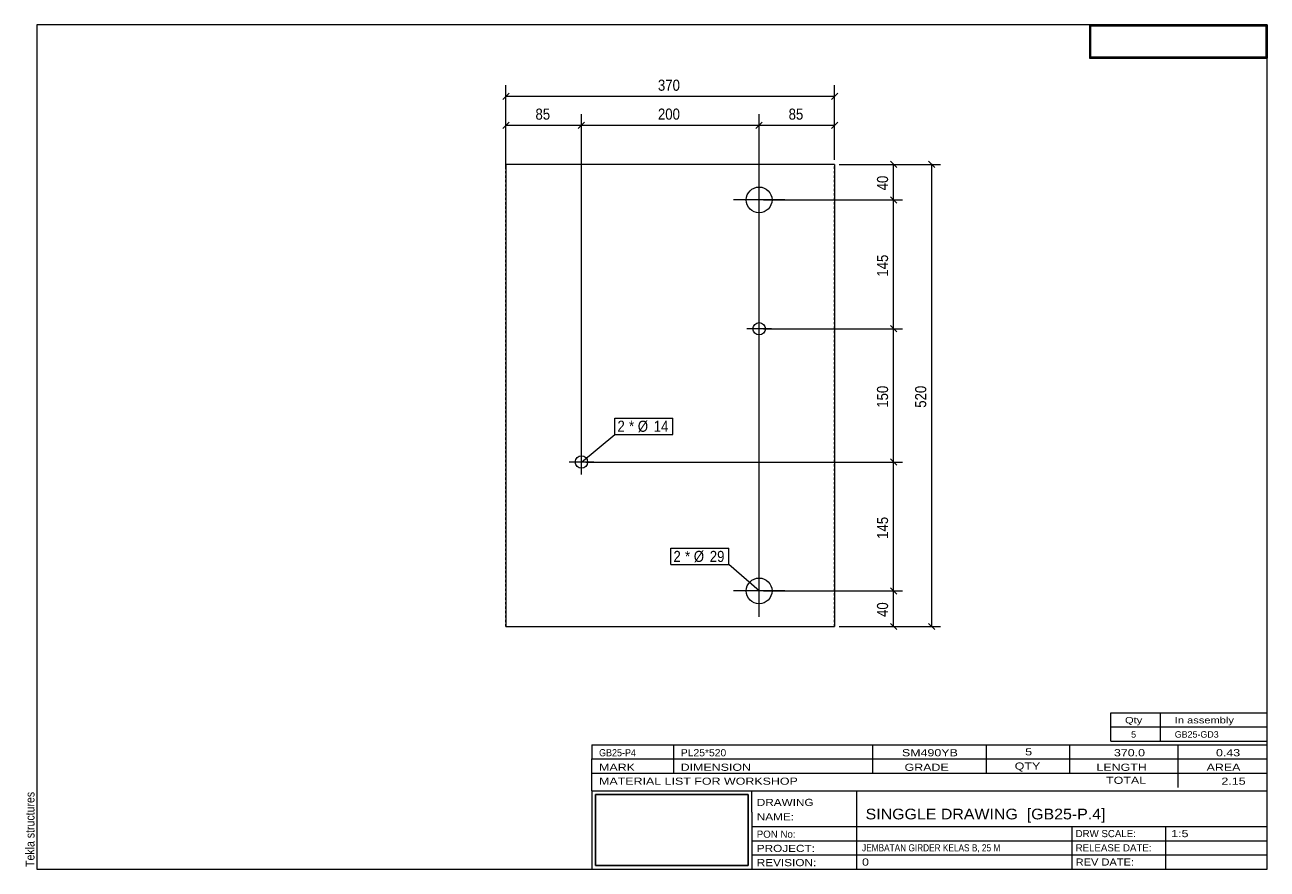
# Model space of a CAD drawing. Header units: millimetres. Extents: x 2 to 282, y 5 to 195.
import ezdxf

# ---------------------------------------------------------------- set-up
doc = ezdxf.new("R2010")
doc.units = ezdxf.units.MM
doc.linetypes.add('XKITLINE00', pattern=[0])
doc.linetypes.add('XKITLINE04', pattern=[3, 0.5, -0.5, 0.5, -0.5, 0.5, -0.5])
for name, color, linetype, lineweight in [('Bolt', 7, 'Continuous', 0), ('BoltMark', 3, 'Continuous', 0), ('DrawingSheet', 5, 'Continuous', 0), ('OtherObjectType', 1, 'Continuous', 0), ('Part', 2, 'Continuous', 0), ('Z-DIMENSIONS', 1, 'Continuous', 0)]:
    doc.layers.add(name, color=color, linetype=linetype, lineweight=lineweight)
doc.styles.add('ARIAL', font='ARIAL.TTF')
doc.styles.add('ARIAL_NARROW', font='ARIALN.TTF')
picture_1 = doc.add_image_def('image1.jpg', size_in_pixel=(1304, 175))
picture_2 = doc.add_image_def('image2.jpg', size_in_pixel=(188, 71))

# ---------------------------------------------------------------- blocks, each defined once
blk = doc.blocks.new('*A1')
at = {"layer": 'Bolt', "linetype": 'XKITLINE00', "lineweight": 0}
for p, q in [((167.63, 123.81), (167.63, 129.41)), ((170.43, 126.61), (164.83, 126.61)), ((127.63, 93.81), (127.63, 99.41)), ((130.43, 96.61), (124.83, 96.61))]:
    blk.add_line(p, q, dxfattribs=at)
for centre in [(167.63, 126.61), (127.63, 96.61)]:
    blk.add_circle(centre, 1.4, dxfattribs=at)
blk = doc.blocks.new('*A2')
at = {"layer": 'Bolt', "linetype": 'XKITLINE00', "lineweight": 0}
for p, q in [((167.63, 149.81), (167.63, 161.41)), ((173.43, 155.61), (161.83, 155.61)), ((167.63, 61.81), (167.63, 73.41)), ((173.43, 67.61), (161.83, 67.61))]:
    blk.add_line(p, q, dxfattribs=at)
for centre in [(167.63, 155.61), (167.63, 67.61)]:
    blk.add_circle(centre, 2.9, dxfattribs=at)
blk = doc.blocks.new('*A3')
at = {"layer": 'Part', "linetype": 'XKITLINE00', "lineweight": 0}
for p, q in [((184.63, 163.61), (110.63, 163.61)), ((110.63, 163.61), (110.63, 59.61)), ((184.63, 163.61), (184.63, 59.61)), ((110.63, 59.61), (184.63, 59.61))]:
    blk.add_line(p, q, dxfattribs=at)
at = {"layer": 'Part', "linetype": 'XKITLINE04', "lineweight": 0}
for p, q in [((110.63, 59.61), (110.63, 163.61)), ((184.63, 59.61), (184.63, 163.61))]:
    blk.add_line(p, q, dxfattribs=at)
blk = doc.blocks.new('*A4')
at = {"layer": 'DrawingSheet', "linetype": 'XKITLINE00', "lineweight": 0}
for p, q in [((282, 195), (5, 195)), ((5, 195), (5, 5)), ((282, 5), (282, 195)), ((5, 5), (282, 5))]:
    blk.add_line(p, q, dxfattribs=at)
at = {"layer": 'DrawingSheet', "style": 'ARIAL', "width": 0.85}
blk.add_text('Tekla structures', height=2, rotation=90, dxfattribs=at).set_placement((4.5, 5.5))
blk = doc.blocks.new('*A5')
at = {"layer": 'OtherObjectType', "linetype": 'XKITLINE00', "lineweight": 0}
for p, q in [((242, 195), (282, 195)), ((242, 195), (242, 187.5)), ((282, 195), (282, 187.5)), ((242, 187.5), (282, 187.5))]:
    blk.add_line(p, q, dxfattribs=at)
image = blk.add_image(picture_1, insert=(242.25, 187.75), size_in_units=(39.5, 7))
blk = doc.blocks.new('*A6')
at = {"layer": 'OtherObjectType', "linetype": 'XKITLINE00', "lineweight": 0}
for p, q in [((246.8, 37), (246.8, 40.2)), ((246.8, 40.2), (282, 40.2)), ((258, 37), (258, 40.2)), ((282, 37), (282, 40.2)), ((246.8, 37), (282, 37)), ((246.8, 33.8), (246.8, 37)), ((258, 33.8), (258, 37)), ((282, 33.8), (282, 37)), ((246.8, 33.8), (282, 33.8))]:
    blk.add_line(p, q, dxfattribs=at)
at = {"layer": 'OtherObjectType', "style": 'ARIAL_NARROW'}
for s, width, p in [('Qty', 1.513248, (250, 37.8)), ('In assembly', 1.513248, (261.2, 37.8)), ('5', 1.211571, (251.38, 34.6)), ('GB25-GD3', 1.211571, (261.2, 34.6))]:
    blk.add_text(s, height=1.44, dxfattribs=dict(at, width=width)).set_placement(p)
blk = doc.blocks.new('*A7')
at = {"layer": 'OtherObjectType', "linetype": 'XKITLINE00', "lineweight": 0}
for p, q in [((130, 33), (282, 33)), ((130, 33), (130, 29.8)), ((130, 33), (282, 33)), ((148.4, 29.8), (148.4, 33)), ((193.2, 29.8), (193.2, 33)), ((218.8, 29.8), (218.8, 33)), ((237.6, 29.8), (237.6, 33)), ((262, 29.8), (262, 33)), ((282, 29.8), (282, 33)), ((130, 29.8), (282, 29.8)), ((130, 29.8), (282, 29.8)), ((130, 26.6), (130, 29.8)), ((148.4, 26.6), (148.4, 29.8)), ((193.2, 26.6), (193.2, 29.8)), ((218.8, 26.6), (218.8, 29.8)), ((237.6, 26.6), (237.6, 29.8)), ((262, 26.6), (262, 29.8)), ((282, 26.6), (282, 29.8)), ((130, 26.6), (282, 26.6)), ((130, 22.6), (130, 26.6)), ((262, 23.4), (262, 26.6)), ((282, 22.6), (282, 26.6)), ((130, 22.6), (130, 5)), ((130, 22.6), (282, 22.6)), ((166, 17.8), (166, 22.6)), ((189.6, 14.6), (189.6, 22.6)), ((282, 17.8), (282, 22.6)), ((166, 17.8), (166, 5)), ((282, 14.6), (282, 17.8)), ((166, 14.6), (282, 14.6)), ((189.6, 5), (189.6, 14.6)), ((238.13, 11.4), (238.13, 14.6)), ((259.2, 5), (259.2, 14.6)), ((282, 11.4), (282, 14.6)), ((166, 11.4), (282, 11.4)), ((238.13, 5), (238.13, 11.4)), ((282, 8.2), (282, 11.4)), ((166, 8.2), (282, 8.2)), ((282, 5), (282, 8.2)), ((130, 5), (282, 5)), ((160, 5), (282, 5))]:
    blk.add_line(p, q, dxfattribs=at)
at = {"layer": 'OtherObjectType', "style": 'ARIAL_NARROW'}
for s, height, width, p in [('GB25-P4', 1.6, 1.100501, (131.6, 30.4)), ('PL25*520', 1.6, 1.270501, (150, 30.4)), ('SM490YB', 1.6, 1.525501, (199.78, 30.4)), ('5', 1.6, 1.525501, (227.53, 30.6)), ('370.0', 1.6, 1.525501, (247.51, 30.4)), ('0.43', 1.6, 1.525501, (270.48, 30.4)), ('MARK', 1.6, 1.525501, (131.6, 27.13)), ('DIMENSION', 1.6, 1.525501, (149.97, 27.13)), ('GRADE', 1.6, 1.525501, (200.37, 27.13)), ('QTY', 1.6, 1.525501, (225.17, 27.4)), ('LENGTH', 1.6, 1.525501, (243.57, 27.13)), ('AREA', 1.6, 1.525501, (268.37, 27.13)), ('MATERIAL LIST FOR WORKSHOP', 1.6, 1.525501, (131.6, 24)), ('TOTAL', 1.6, 1.525501, (245.74, 24.2)), ('2.15', 1.6, 1.525501, (271.7, 24)), ('DRAWING', 1.6, 1.445, (167.1, 19.22)), ('NAME:', 1.6, 1.445, (167.1, 15.98)), ('SINGGLE DRAWING  [GB25-P.4]', 2.4, 1.304651, (191.6, 16.2)), ('PON No:', 1.6, 1.19, (167.1, 12.07)), ('DRW SCALE:', 1.6, 1.19, (238.88, 12.2)), ('1:5', 1.6, 1.525501, (260.4, 12.2)), ('PROJECT:', 1.6, 1.445, (167.1, 8.87)), ('JEMBATAN GIRDER KELAS B, 25 M', 1.6, 1.015501, (190.8, 9)), ('RELEASE DATE:', 1.6, 1.19, (238.88, 9)), ('REVISION:', 1.6, 1.445, (167.1, 5.67)), ('0', 1.6, 1.525501, (190.8, 5.8)), ('REV DATE:', 1.6, 1.36, (238.88, 5.8))]:
    blk.add_text(s, height=height, dxfattribs=dict(at, width=width)).set_placement(p)
image = blk.add_image(picture_2, insert=(130.8, 5.8), size_in_units=(34.4, 16))
blk = doc.blocks.new('*A8')
at = {"layer": 'Z-DIMENSIONS', "linetype": 'XKITLINE00', "lineweight": 0}
for p, q in [((110.63, 162.5), (110.63, 174.91)), ((127.63, 97.61), (127.63, 174.91)), ((111.34, 173.11), (109.92, 171.7)), ((110.63, 172.41), (127.63, 172.41)), ((128.34, 173.11), (126.92, 171.7))]:
    blk.add_line(p, q, dxfattribs=at)
at = {"layer": 'Z-DIMENSIONS'}
for p in [(110.63, 172.41), (127.63, 172.41)]:
    blk.add_point(p, dxfattribs=at)
at = {"layer": 'Z-DIMENSIONS', "style": 'ARIAL', "width": 0.85}
blk.add_text('85', height=2.5, dxfattribs=at).set_placement((117.28, 173.66))
blk = doc.blocks.new('*A9')
at = {"layer": 'Z-DIMENSIONS', "linetype": 'XKITLINE00', "lineweight": 0}
for p, q in [((127.63, 97.61), (127.63, 174.91)), ((167.63, 68.61), (167.63, 174.91)), ((128.34, 173.11), (126.92, 171.7)), ((127.63, 172.41), (167.63, 172.41)), ((168.34, 173.11), (166.92, 171.7))]:
    blk.add_line(p, q, dxfattribs=at)
at = {"layer": 'Z-DIMENSIONS'}
for p in [(127.63, 172.41), (167.63, 172.41)]:
    blk.add_point(p, dxfattribs=at)
at = {"layer": 'Z-DIMENSIONS', "style": 'ARIAL', "width": 0.85}
blk.add_text('200', height=2.5, dxfattribs=at).set_placement((144.85, 173.66))
blk = doc.blocks.new('*A10')
at = {"layer": 'Z-DIMENSIONS', "linetype": 'XKITLINE00', "lineweight": 0}
for p, q in [((167.63, 68.61), (167.63, 174.91)), ((184.63, 164.61), (184.63, 174.91)), ((168.34, 173.11), (166.92, 171.7)), ((167.63, 172.41), (184.63, 172.41)), ((185.34, 173.11), (183.92, 171.7))]:
    blk.add_line(p, q, dxfattribs=at)
at = {"layer": 'Z-DIMENSIONS'}
for p in [(167.63, 172.41), (184.63, 172.41)]:
    blk.add_point(p, dxfattribs=at)
at = {"layer": 'Z-DIMENSIONS', "style": 'ARIAL', "width": 0.85}
blk.add_text('85', height=2.5, dxfattribs=at).set_placement((174.27, 173.66))
blk = doc.blocks.new('*A11')
at = {"layer": 'Z-DIMENSIONS', "linetype": 'XKITLINE00', "lineweight": 0}
for p, q in [((168.63, 67.61), (199.91, 67.61)), ((197.2, 68.31), (198.61, 66.9)), ((197.91, 59.61), (197.91, 67.61)), ((185.63, 59.61), (199.91, 59.61)), ((197.2, 60.31), (198.61, 58.9))]:
    blk.add_line(p, q, dxfattribs=at)
at = {"layer": 'Z-DIMENSIONS'}
for p in [(197.91, 67.61), (197.91, 59.61)]:
    blk.add_point(p, dxfattribs=at)
at = {"layer": 'Z-DIMENSIONS', "style": 'ARIAL', "width": 0.85}
blk.add_text('40', height=2.5, rotation=90.0002, dxfattribs=at).set_placement((196.66, 61.75))
blk = doc.blocks.new('*A12')
at = {"layer": 'Z-DIMENSIONS', "linetype": 'XKITLINE00', "lineweight": 0}
for p, q in [((128.63, 96.61), (199.91, 96.61)), ((197.2, 97.31), (198.61, 95.9)), ((197.91, 67.61), (197.91, 96.61)), ((168.63, 67.61), (199.91, 67.61)), ((197.2, 68.31), (198.61, 66.9))]:
    blk.add_line(p, q, dxfattribs=at)
at = {"layer": 'Z-DIMENSIONS'}
for p in [(197.91, 96.61), (197.91, 67.61)]:
    blk.add_point(p, dxfattribs=at)
at = {"layer": 'Z-DIMENSIONS', "style": 'ARIAL', "width": 0.85}
blk.add_text('145', height=2.5, rotation=90.0002, dxfattribs=at).set_placement((196.66, 79.33))
blk = doc.blocks.new('*A13')
at = {"layer": 'Z-DIMENSIONS', "linetype": 'XKITLINE00', "lineweight": 0}
for p, q in [((168.63, 126.61), (199.91, 126.61)), ((197.2, 127.31), (198.61, 125.9)), ((197.91, 96.61), (197.91, 126.61)), ((128.63, 96.61), (199.91, 96.61)), ((197.2, 97.31), (198.61, 95.9))]:
    blk.add_line(p, q, dxfattribs=at)
at = {"layer": 'Z-DIMENSIONS'}
for p in [(197.91, 126.61), (197.91, 96.61)]:
    blk.add_point(p, dxfattribs=at)
at = {"layer": 'Z-DIMENSIONS', "style": 'ARIAL', "width": 0.85}
blk.add_text('150', height=2.5, rotation=90.0002, dxfattribs=at).set_placement((196.66, 108.83))
blk = doc.blocks.new('*A14')
at = {"layer": 'Z-DIMENSIONS', "linetype": 'XKITLINE00', "lineweight": 0}
for p, q in [((168.63, 155.61), (199.91, 155.61)), ((197.2, 156.31), (198.61, 154.9)), ((197.91, 126.61), (197.91, 155.61)), ((168.63, 126.61), (199.91, 126.61)), ((197.2, 127.31), (198.61, 125.9))]:
    blk.add_line(p, q, dxfattribs=at)
at = {"layer": 'Z-DIMENSIONS'}
for p in [(197.91, 155.61), (197.91, 126.61)]:
    blk.add_point(p, dxfattribs=at)
at = {"layer": 'Z-DIMENSIONS', "style": 'ARIAL', "width": 0.85}
blk.add_text('145', height=2.5, rotation=90.0002, dxfattribs=at).set_placement((196.66, 138.33))
blk = doc.blocks.new('*A15')
at = {"layer": 'Z-DIMENSIONS', "linetype": 'XKITLINE00', "lineweight": 0}
for p, q in [((185.63, 163.61), (199.91, 163.61)), ((197.2, 164.31), (198.61, 162.9)), ((197.91, 155.61), (197.91, 163.61)), ((168.63, 155.61), (199.91, 155.61)), ((197.2, 156.31), (198.61, 154.9))]:
    blk.add_line(p, q, dxfattribs=at)
at = {"layer": 'Z-DIMENSIONS'}
for p in [(197.91, 163.61), (197.91, 155.61)]:
    blk.add_point(p, dxfattribs=at)
at = {"layer": 'Z-DIMENSIONS', "style": 'ARIAL', "width": 0.85}
blk.add_text('40', height=2.5, rotation=90.0002, dxfattribs=at).set_placement((196.66, 157.75))
blk = doc.blocks.new('*A16')
at = {"layer": 'Z-DIMENSIONS', "linetype": 'XKITLINE00', "lineweight": 0}
for p, q in [((185.63, 163.61), (208.5, 163.61)), ((205.79, 164.31), (207.21, 162.9)), ((206.5, 59.61), (206.5, 163.61)), ((185.63, 59.61), (208.5, 59.61)), ((205.79, 60.31), (207.21, 58.9))]:
    blk.add_line(p, q, dxfattribs=at)
at = {"layer": 'Z-DIMENSIONS'}
for p in [(206.5, 163.61), (206.5, 59.61)]:
    blk.add_point(p, dxfattribs=at)
at = {"layer": 'Z-DIMENSIONS', "style": 'ARIAL', "width": 0.85}
blk.add_text('520', height=2.5, rotation=90.0002, dxfattribs=at).set_placement((205.25, 108.83))
blk = doc.blocks.new('*A17')
at = {"layer": 'Z-DIMENSIONS', "linetype": 'XKITLINE00', "lineweight": 0}
for p, q in [((111.34, 179.62), (109.92, 178.21)), ((110.63, 164.61), (110.63, 181.42)), ((185.34, 179.62), (183.92, 178.21)), ((184.63, 164.61), (184.63, 181.42)), ((110.63, 178.92), (184.63, 178.92))]:
    blk.add_line(p, q, dxfattribs=at)
at = {"layer": 'Z-DIMENSIONS'}
for p in [(110.63, 178.92), (184.63, 178.92)]:
    blk.add_point(p, dxfattribs=at)
at = {"layer": 'Z-DIMENSIONS', "style": 'ARIAL', "width": 0.85}
blk.add_text('370', height=2.5, dxfattribs=at).set_placement((144.85, 180.17))
blk = doc.blocks.new('*A18')
at = {"layer": 'BoltMark', "linetype": 'XKITLINE00', "lineweight": 0}
for p, q in [((147.75, 77.23), (160.82, 77.23)), ((147.75, 73.53), (147.75, 77.23)), ((160.82, 73.53), (160.82, 77.23)), ((147.75, 73.53), (160.82, 73.53)), ((167.63, 67.61), (160.82, 73.53))]:
    blk.add_line(p, q, dxfattribs=at)
at = {"layer": 'BoltMark', "style": 'ARIAL', "width": 0.85}
for s, p in [('2', (148.35, 74.13)), ('* Ø', (150.95, 74.13)), ('29', (156.52, 74.13))]:
    blk.add_text(s, height=2.5, dxfattribs=at).set_placement(p)
blk = doc.blocks.new('*A19')
at = {"layer": 'BoltMark', "linetype": 'XKITLINE00', "lineweight": 0}
for p, q in [((135.14, 106.52), (148.22, 106.52)), ((135.14, 102.82), (135.14, 106.52)), ((148.22, 102.82), (148.22, 106.52)), ((127.63, 96.61), (135.14, 102.82)), ((135.14, 102.82), (148.22, 102.82))]:
    blk.add_line(p, q, dxfattribs=at)
at = {"layer": 'BoltMark', "style": 'ARIAL', "width": 0.85}
for s, p in [('2', (135.74, 103.42)), ('* Ø', (138.34, 103.42)), ('14', (143.91, 103.42))]:
    blk.add_text(s, height=2.5, dxfattribs=at).set_placement(p)

msp = doc.modelspace()

# ---------------------------------------------------------------- block references
at = {"lineweight": 0}
for name in ['*A4', '*A5', '*A17', '*A9', '*A8', '*A10', '*A3', '*A15', '*A16', '*A2', '*A14', '*A1', '*A13', '*A19', '*A12', '*A18', '*A11', '*A6', '*A7']:
    msp.add_blockref(name, (0, 0), dxfattribs=at)

doc.saveas('drawing.dxf')
